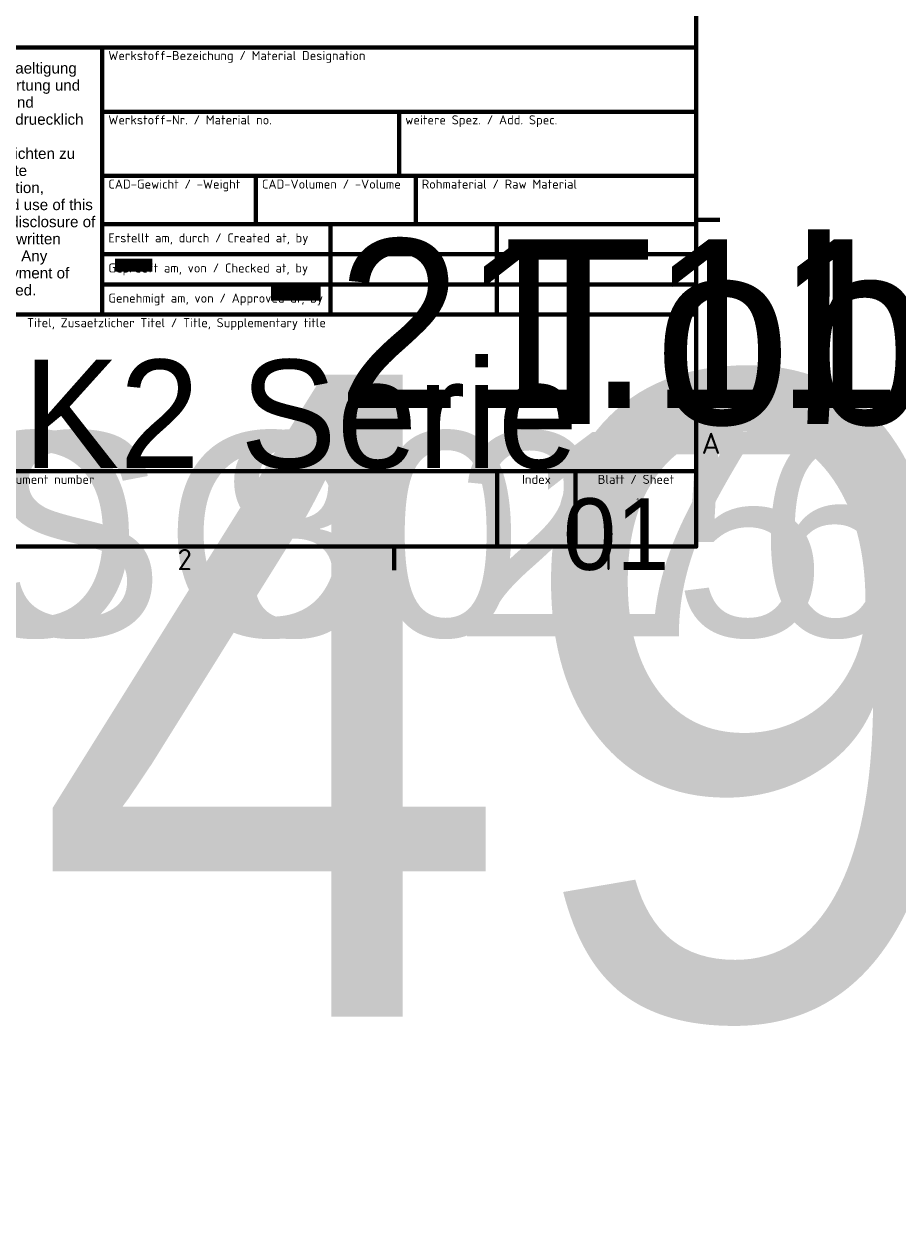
# Model space of a CAD drawing. Header units: millimetres. Extents: x 0 to 8058, y -283 to 1782.
# Tile 18 of 35: x 2129 to 2563, y -283 to 320. Entities that reach past the tile are written whole.
import ezdxf
from ezdxf.enums import TextEntityAlignment as Align

# ---------------------------------------------------------------- set-up
doc = ezdxf.new("R2018")
doc.units = ezdxf.units.MM
doc.header["$LTSCALE"] = 3
doc.layers.get('0').update_dxf_attribs({"lineweight": 25})
doc.layers.add('Rahmen (ISO)', color=7, linetype='Continuous', lineweight=70)
doc.layers.add('Titel (ISO)', color=7, linetype='Continuous', lineweight=50)
doc.styles.add('Notiztext (DIN)', font='isocpeur.ttf')
doc.styles.get("Standard").update_dxf_attribs({"font": 'txt.shx'})

# ---------------------------------------------------------------- blocks, each defined once
blk = doc.blocks.new('Ränder Vorgaberahmen')
at = {"layer": 'Rahmen (ISO)'}
for p, q in [((821, 74.25), (824.9, 74.25)), ((770.92, 20), (770.92, 16.1))]:
    blk.add_line(p, q, dxfattribs=at)
at = {"layer": 'Rahmen (ISO)', "flags": 128}
blk.add_lwpolyline([(20, 20), (20, 574), (821, 574), (821, 20), (20, 20)], dxfattribs=at)
at = {"layer": 'Rahmen (ISO)', "char_height": 3.5, "attachment_point": 7, "style": 'Notiztext (DIN)'}
for s, insert in [('A', (821.88, 35.38)), ('2', (734.95, 16.1)), ('1', (805.38, 16.1))]:
    blk.add_mtext(s, dxfattribs=dict(at, insert=insert))
blk = doc.blocks.new('Schriftfelder LEDitgo')
at = {"lineweight": 70}
for p, q in [((149.28, 182.66), (339.28, 182.66)), ((240.76, 138.33), (240.76, 182.66)), ((339.28, 171.99), (240.76, 171.99)), ((290.02, 171.99), (290.02, 161.33)), ((339.28, 161.33), (240.76, 161.33)), ((266.24, 161.33), (266.24, 153.33)), ((292.75, 161.33), (292.75, 153.33)), ((339.28, 153.33), (240.76, 153.33)), ((278.64, 153.33), (278.64, 138.33)), ((306.18, 153.33), (306.18, 138.33)), ((339.28, 148.33), (279.64, 148.33)), ((339.28, 143.33), (240.76, 143.33)), ((240.76, 138.33), (149.28, 138.33)), ((339.28, 138.33), (240.76, 138.33)), ((149.28, 112.33), (339.28, 112.33)), ((306.28, 99.83), (306.28, 112.33)), ((319.28, 99.83), (319.28, 112.33))]:
    blk.add_line(p, q, dxfattribs=at)
at = {"lineweight": 50}
blk.add_line((339.28, 182.66), (339.28, 99.83), dxfattribs=at)
at = {"layer": 'Titel (ISO)', "lineweight": 70}
for p, q in [((279.64, 148.33), (240.76, 148.33)), ((149.28, 99.83), (339.28, 99.83))]:
    blk.add_line(p, q, dxfattribs=at)
at = {"layer": 'Titel (ISO)', "char_height": 1.5, "style": 'Notiztext (DIN)'}
for s, insert, width, attachment_point in [('\\fISOCPEUR|b0|i0;{\\H1.5000;Werkstoff-Bezeichung / Material Designation}', (241.76, 182.06), 42.6317, 1), ('\\fISOCPEUR|b0|i0;{\\H1.5000;Werkstoff-Nr. / Material no.}', (241.76, 171.39), 29.0737, 1), ('\\fISOCPEUR|b0|i0;{\\H1.5000;weitere Spez. / Add. Spec.}', (291.02, 171.39), 26.3503, 1), ('\\fISOCPEUR|b0|i0;{\\H1.5000;CAD-Gewicht / -Weight}', (241.76, 160.73), 22.3836, 1), ('\\fISOCPEUR|b0|i0;{\\H1.5000;CAD-Volumen / -Volume}', (267.24, 160.73), 22.7388, 1), ('\\fISOCPEUR|b0|i0;{\\H1.5000;Rohmaterial / Raw Material}', (293.75, 160.73), 42.6317, 1), ('\\fISOCPEUR|b0|i0;{\\H1.5000;Erstellt am, durch / Created at, by}', (241.76, 150.83), 42.6317, 4), ('\\fISOCPEUR|b0|i0;{\\H1.5000;Geprueft am, von / Checked at, by}', (241.76, 145.83), 42.6317, 4), ('\\fISOCPEUR|b0|i0;{\\H1.5000;Genehmigt am, von / Approved at, by}', (241.76, 140.83), 42.6317, 4), ('\\fISOCPEUR|b0|i0;{\\H1.5000;Titel, Zusaetzlicher Titel / Title, Supplementary title}', (228.28, 137.73), 64.8634, 1), ('\\fISOCPEUR|b0|i0;{\\H1.5000;Dokumentnummer / Document number }', (204.28, 111.73), 50.8748, 1), ('\\fISOCPEUR|b0|i0;{\\H1.5000;Index}', (312.78, 111.73), 6.5305, 2), ('\\fISOCPEUR|b0|i0;{\\H1.5000;Blatt / Sheet}', (329.28, 111.73), 17.0718, 2)]:
    blk.add_mtext(s, dxfattribs=dict(at, insert=insert, width=width, attachment_point=attachment_point))
at = {"layer": 'Titel (ISO)', "insert": (197.26, 180.13), "char_height": 1.8, "width": 42.6238, "attachment_point": 1, "line_spacing_factor": 0.944222, "style": 'Notiztext (DIN)'}
blk.add_mtext('\\fArial|b0|i0;{\\H1.8000;Weitergabe sowie Vervielfaeltigung dieses Dokuments, Verwertung und Mitteilung seines Inhalts sind verboten, soweit nicht ausdruecklich schriftlich gestattet. Zuwiderhandlungen verpflichten zu Schadenersatz. Alle Rechte vorbehalten. / Any distribution, copying, re-production and use of this document as well as any disclosure of its content without explicit written authorization is prohibited. Any violation obliges to the payment of damages. All rights reserved. }', dxfattribs=at)
at = {"layer": 'Titel (ISO)', "lineweight": 30, "flags": 104}
for tag, height, p in [('Werkstoff-Bezeichung_/_Material_Designation', 3.5, (241.76, 178.16)), ('Werkstoff-Nr._/_Material_no.', 3.5, (241.76, 167.49)), ('weitere_Spez._/_Add._Spec.', 3.5, (291.02, 167.49)), ('Rohmaterial_/_Raw_Material', 3.5, (293.75, 158.13)), ('MASSE\\P2;', 3.5, (241.76, 158.13)), ('VOLUMEN\\P3;', 2.5, (267.24, 157.63)), ('Zusätzlicher_Titel_^MSuppplementary_title', 3.5, (229.28, 122.33)), ('Referenz-Nr._/_Refer._no', 2.5, (150.28, 107.83)), ('BAUTEILNUMMER', 4, (204.28, 107.83))]:
    blk.add_attdef(tag, text='', height=height, dxfattribs=at).set_placement(p, align=Align.TOP_LEFT)
for tag, height, p in [('KONSTRUKTEUR', 2.49, (307.18, 150.83)), ('ERSTELLUNGSDATUM', 2.5, (279.64, 150.83)), ('KONTROLLDATUM', 2.5, (279.64, 145.83)), ('KONTROLLIERT_VON', 2.5, (307.18, 145.83)), ('GENEHM.DAT._KONSTR.', 2.49, (279.64, 140.83)), ('KONSTR._GEN._VON', 2.49, (307.18, 140.83)), ('BEZEICHNUNG', 5, (229.28, 128.33))]:
    blk.add_attdef(tag, text='', height=height, dxfattribs=at).set_placement(p, align=Align.MIDDLE_LEFT)
for tag, height, p in [('PROJEKT', 2.5, (160.78, 130.83)), ('Anfänglicher_Ansichtsmaßstab', 3.5, (180.82, 130.83)), ('Tolerierung_/_Tolerancing', 3.5, (169.28, 118.83)), ('Allg._Toleranz_/_Gen._tol.', 3.5, (208.32, 118.83)), ('REVISIONSNUMMER', 5, (312.78, 107.83)), ('Blattnummer', 5, (329.28, 107.83)), ('Blattgröße', 3.5, (196.12, 105.33))]:
    blk.add_attdef(tag, text='', height=height, dxfattribs=at).set_placement(p, align=Align.TOP_CENTER)

msp = doc.modelspace()

# ---------------------------------------------------------------- block references
at = {"xscale": 3, "yscale": 3, "zscale": 3}
msp.add_blockref('Ränder Vorgaberahmen', (0, 0), dxfattribs=at)
ref = msp.add_blockref('Schriftfelder LEDitgo', (1445.152, -239.484), dxfattribs=dict(xscale=3, yscale=3, zscale=3))
lines = msp.add_mtext('1', dxfattribs={"layer": 'Titel (ISO)', "insert": (2433, 84), "char_height": 2.5, "attachment_point": 1})
ref.add_attrib('Blattnummer', '', (2433, 84), dxfattribs={"flags": 104}).embed_mtext(lines)
lines = msp.add_mtext('496 MK2 Hanging Bracket 3er', dxfattribs={"layer": 'Titel (ISO)', "insert": (2133, 145.5), "char_height": 319.61586, "attachment_point": 1})
ref.add_attrib('BEZEICHNUNG', '', (2133, 145.5), dxfattribs={"flags": 104}).embed_mtext(lines)
lines = msp.add_mtext('21.11.2024', dxfattribs={"layer": 'Titel (ISO)', "insert": (2284.079, 213), "char_height": 83.9555, "attachment_point": 1})
ref.add_attrib('ERSTELLUNGSDATUM', '', (2284.079, 213), dxfattribs={"flags": 104}).embed_mtext(lines)
lines = msp.add_mtext('Tobias Jandausch', dxfattribs={"layer": 'Titel (ISO)', "insert": (2366.697, 213), "char_height": 92.02588, "attachment_point": 1})
ref.add_attrib('KONSTRUKTEUR', '', (2366.697, 213), dxfattribs={"flags": 104}).embed_mtext(lines)
lines = msp.add_mtext('-', dxfattribs={"layer": 'Titel (ISO)', "insert": (2170.419, 234.9), "char_height": 56.631, "attachment_point": 1})
ref.add_attrib('MASSE\\P2;', '', (2170.419, 234.9), dxfattribs={"flags": 104}).embed_mtext(lines)
lines = msp.add_mtext(' 01', dxfattribs={"layer": 'Titel (ISO)', "insert": (2383.5, 84), "char_height": 35.6007, "attachment_point": 1})
ref.add_attrib('REVISIONSNUMMER', '', (2383.5, 84), dxfattribs={"flags": 104}).embed_mtext(lines)
lines = msp.add_mtext('-', dxfattribs={"layer": 'Titel (ISO)', "insert": (2246.872, 233.4), "char_height": 75.93, "attachment_point": 1})
ref.add_attrib('VOLUMEN\\P3;', '', (2246.872, 233.4), dxfattribs={"flags": 104}).embed_mtext(lines)
lines = msp.add_mtext('ISO 8015', dxfattribs={"layer": 'Titel (ISO)', "insert": (1953, 117), "char_height": 101.6566, "attachment_point": 1})
ref.add_attrib('Tolerierung_/_Tolerancing', '', (1953, 117), dxfattribs={"flags": 104}).embed_mtext(lines)
lines = msp.add_mtext('ISO 2768-mK', dxfattribs={"layer": 'Titel (ISO)', "insert": (2070.111, 117), "char_height": 101.65661, "attachment_point": 1})
ref.add_attrib('Allg._Toleranz_/_Gen._tol.', '', (2070.111, 117), dxfattribs={"flags": 104}).embed_mtext(lines)
lines = msp.add_mtext('496 MK2 Serie', dxfattribs={"layer": 'Titel (ISO)', "insert": (1927.5, 153), "char_height": 53.90251, "attachment_point": 1})
ref.add_attrib('PROJEKT', '', (1927.5, 153), dxfattribs={"flags": 104}).embed_mtext(lines)

doc.saveas('drawing.dxf')
